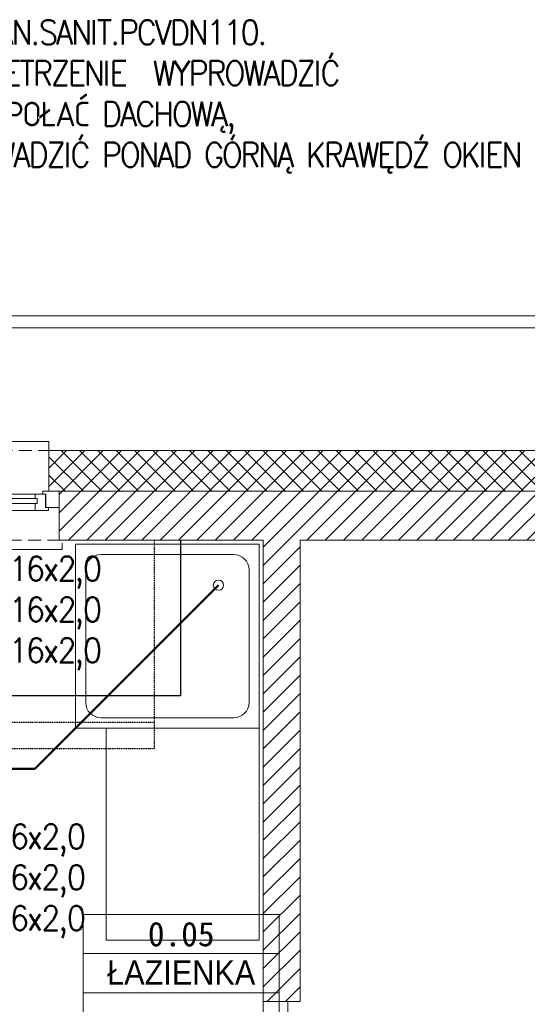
# Model space of a CAD drawing. Header units: millimetres. Extents: x -17122 to 7392, y -6480 to -3200.
# Tile 67 of 70: x 5295 to 5544, y -4297 to -3815. Entities that reach past the tile are written whole.
import ezdxf
from ezdxf import colors
from ezdxf.entities.mleader import LeaderData, LeaderLine
from ezdxf.enums import TextEntityAlignment as Align
from ezdxf.lldxf.tags import DXFTag
from ezdxf.math import Vec2, Vec3

# ---------------------------------------------------------------- set-up
doc = ezdxf.new("R2010")
doc.units = ezdxf.units.MM
for name, pattern in [('DASHDOT', [20, 10, -5, 0, -5]), ('DASHED', [0.75, 0.5, -0.25]), ('HIDDEN2', [4.7624999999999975, 3.174999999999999, -1.587499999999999])]:
    doc.linetypes.add(name, pattern=pattern)
for name, color, linetype, lineweight in [('_k_krawężnik', 252, 'Continuous', 13), ('_k_kreskowanie', 250, 'Continuous', 9), ('_k_ocieplenie', 7, 'Continuous', 35), ('_k_opis', 7, 'Continuous', 13), ('_k_stolarka', 7, 'Continuous', 13), ('_k_tabela', 7, 'Continuous', 13), ('_k_wyposażenia', 251, 'Continuous', 9), ('_k_zarys', 7, 'HIDDEN2', 20), ('_k_śc_dz_nadziemie', 211, 'Continuous', 30), ('_k_ściany', 7, 'Continuous', 0), ('KANZLIZACJA', 34, 'Continuous', 30), ('WODA Z', 5, 'Continuous', 0)]:
    doc.layers.add(name, color=color, linetype=linetype, lineweight=lineweight)
doc.layers.add('_k_niewidoczna', color=72, linetype='Continuous', lineweight=9, plot=False)
for name, color, linetype, true_color in [('IS_Ciepła_woda', 1, 'DASHDOT', 0xff0000), ('IS_Cyrkulacja', 7, 'DASHED', 0x800080), ('IS_Zimna_woda', 5, 'SOLID', 0x0000ff)]:
    doc.layers.add(name, color=color, linetype=linetype, true_color=true_color)
doc.styles.add('GENERATED_STYLE_1', font='MS Gothic.ttf')
doc.styles.add('GENERATED_STYLE_2', font='MS Gothic.ttf')
doc.styles.get("Standard").update_dxf_attribs({"font": 'arial.ttf'})
tags = doc.linetypes.add('SOLID', pattern=[10, 10, 0]).pattern_tags.tags
tags[6:7] = [DXFTag(74, 4), DXFTag(75, 0), DXFTag(340, '0'), DXFTag(46, 0.0), DXFTag(50, 0.0), DXFTag(44, 0.0), DXFTag(45, 0.0)]
tags[4:5] = [DXFTag(74, 4), DXFTag(75, 0), DXFTag(340, '0'), DXFTag(46, 0.0), DXFTag(50, 0.0), DXFTag(44, 0.0), DXFTag(45, 0.0)]

# ---------------------------------------------------------------- blocks, each defined once
blk = doc.blocks.new('D_90')
at = {"layer": '_k_niewidoczna', "lineweight": 0}
blk.add_lwpolyline([(135862.7523981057, 36163.64790065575), (135952.7523981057, 36163.64790065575)], dxfattribs=at)
at = {"layer": '_k_stolarka', "lineweight": 0}
for points in [[(135855.7523981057, 36151.64790065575), (135855.7523981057, 36163.64790065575), (135862.7523981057, 36163.64790065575), (135862.7523981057, 36155.64790065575), (135861.7523981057, 36155.64790065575), (135861.7523981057, 36151.64790065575), (135855.7523981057, 36151.64790065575)], [(135959.7523981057, 36151.64790065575), (135959.7523981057, 36163.64790065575), (135952.7523981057, 36163.64790065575), (135952.7523981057, 36155.64790065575), (135953.7523981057, 36155.64790065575), (135953.7523981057, 36151.64790065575), (135959.7523981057, 36151.64790065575)]]:
    blk.add_lwpolyline(points, dxfattribs=at)
blk.add_lwpolyline([(135861.7523981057, 36151.64790065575), (135865.7523981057, 36151.64790065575), (135865.7523981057, 36061.64790065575), (135861.7523981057, 36061.64790065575)], close=True, dxfattribs=at)
blk.add_lwpolyline([(135865.7523981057, 36061.64790065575, 0.4415167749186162), (135953.7523981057, 36151.64790065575)], format="xyb", dxfattribs=at)
at = {"layer": '_k_ściany', "lineweight": 0}
for points in [[(135855.7523981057, 36151.64790065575), (135855.7523981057, 36163.64790065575)], [(135959.7523981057, 36151.64790065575), (135959.7523981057, 36163.64790065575)]]:
    blk.add_lwpolyline(points, dxfattribs=at)
blk = doc.blocks.new('natrysk90x90')
at = {"layer": '_k_wyposażenia', "lineweight": 0}
for p, q in [((0, 90), (90, 90)), ((0, 0), (0, 90)), ((90, 90), (90, 0)), ((12.5, 85), (77.5, 85)), ((5, 12.5), (5, 77.5)), ((85, 77.5), (85, 12.5)), ((77.5, 5), (12.5, 5)), ((90, 0), (0, 0))]:
    blk.add_line(p, q, dxfattribs=at)
blk.add_circle((20, 20), 2.5, dxfattribs=at)
for centre, start, end in [((12.5, 77.5), 90, 180), ((77.5, 77.5), 0, 90), ((12.5, 12.5), 180, 270), ((77.5, 12.5), 270, 0)]:
    blk.add_arc(centre, 7.5, start, end, dxfattribs=at)
blk = doc.blocks.new('metryczka_80')
at = {"layer": '_k_opis', "ltscale": 0.1}
for points in [[(-80, 0), (0, 0), (0, -64), (-80, -64)], [(-80, -16), (0, -16), (0, -48), (-80, -48)]]:
    blk.add_lwpolyline(points, close=True, dxfattribs=at)
blk.add_lwpolyline([(-80, -32), (0, -32)], dxfattribs=at)
at = {"layer": '_k_opis', "ltscale": 0.1, "flags": 4}
for tag, style, p in [('ATR_NR_POM', 'GENERATED_STYLE_1', (-40, -13)), ('ATR_POM', 'GENERATED_STYLE_2', (-40, -28.71428571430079)), ('ATR_WYS', 'GENERATED_STYLE_1', (-40, -61))]:
    blk.add_attdef(tag, text='', height=10, dxfattribs=dict(at, style=style)).set_placement(p, align=Align.CENTER)
blk = doc.blocks.new('O_120_rzut')
at = {"layer": '_k_stolarka', "lineweight": 0}
for points in [[(-121.5, 1.5), (-121.5, 4.5), (1.5, 4.5), (1.5, 1.5)], [(-120, -15.99999999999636), (-120, -24), (-112, -24), (-112, -22.5), (-113.5, -22.50000000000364), (-113.5, -16), (-120, -16)], [(-114.7499999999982, -16), (-114.7499999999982, -14.50000000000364), (-108.2499999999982, -14.50000000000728), (-108.2499999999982, -18), (-109.25, -18), (-109.25, -20.5), (-108.2499999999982, -20.5), (-108.2499999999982, -22.5), (-113.2499999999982, -22.5), (-113.2499999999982, -16), (-114.7499999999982, -16)], [(-5.25, -16), (-5.25, -14.50000000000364), (-11.75, -14.50000000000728), (-11.75, -18), (-10.74999999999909, -18), (-10.74999999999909, -20.5), (-11.75, -20.5), (-11.75, -22.5), (-6.75, -22.5), (-6.75, -16), (-5.25, -16)], [(-9.094947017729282e-13, -15.99999999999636), (-9.094947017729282e-13, -24), (-8.00000000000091, -24), (-8.00000000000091, -22.5), (-6.500000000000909, -22.50000000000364), (-6.500000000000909, -16), (-9.094947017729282e-13, -16)], [(-115.0000000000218, -43.99999999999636), (-115.0000000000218, -48.34527601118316), (-5.000000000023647, -48.34527601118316), (-5.000000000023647, -42)]]:
    blk.add_lwpolyline(points, dxfattribs=at)
for points in [[(-11.75, -18), (-108.2499999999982, -18.00000000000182), (-108.2499999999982, -14.50000000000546), (-11.75, -14.50000000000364)], [(-108.2499999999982, -22.5), (-11.75, -22.5), (-11.75, -20.5), (-108.2499999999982, -20.5)]]:
    blk.add_lwpolyline(points, close=True, dxfattribs=at)
at = {"layer": '_k_zarys', "lineweight": 0, "ltscale": 2}
for points in [[(-119.9999999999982, 0), (0, 0)], [(-115.0000000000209, -43.99999999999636), (-4.999999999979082, -43.99999999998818)]]:
    blk.add_lwpolyline(points, dxfattribs=at)
at = {"layer": '_k_ściany', "lineweight": 0}
for points in [[(-120, 0), (-120, -23.99999999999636), (-115.00000000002, -24), (-115.0000000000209, -43.99999999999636)], [(0, 0), (0, -23.99999999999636), (-4.999999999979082, -24), (-4.999999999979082, -43.99999999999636)]]:
    blk.add_lwpolyline(points, dxfattribs=at)

msp = doc.modelspace()

# ---------------------------------------------------------------- hatches: boundary and pattern name
at = {"layer": '_k_kreskowanie', "lineweight": 0, "ltscale": 2, "transparency": 33554687}
h = msp.add_hatch(dxfattribs=at)
h.set_pattern_fill('ANSI37', color=256, scale=2)
h.set_pattern_definition([(45, (1100.286567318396, -888.8747041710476), (-4.490128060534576, 4.490128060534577), []), (135, (1100.286567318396, -888.8747041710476), (-4.490128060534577, -4.490128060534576), [])])
h.paths.add_polyline_path([(4672.235256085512, -5080.100455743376), (4672.235256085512, -5060.100455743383), (4100.235256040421, -5060.100455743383), (4100.235256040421, -4925.100455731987), (4080.235256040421, -4925.100455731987), (4080.235256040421, -5080.100455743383)], flags=17)
h.paths.add_polyline_path([(4922.235256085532, -4980.100455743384), (4922.235256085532, -4960.100455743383), (4879.235256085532, -4960.100455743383), (4879.235256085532, -5060.100455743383), (4782.235256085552, -5060.100455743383), (4782.235256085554, -5080.100455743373), (4899.235256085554, -5080.100455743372), (4899.235256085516, -4980.100455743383)], flags=17)
h.paths.add_polyline_path([(5945.235256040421, -4253.100455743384), (5965.235256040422, -4253.100455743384), (5965.235256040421, -4026.100455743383), (5309.235256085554, -4026.100455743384), (5309.235256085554, -4046.100455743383), (5945.235256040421, -4046.100455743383)])
h.paths.add_polyline_path([(5945.235256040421, -4653.100455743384), (5965.235256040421, -4653.100455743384), (5965.23525604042, -4453.100455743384), (5945.235256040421, -4453.100455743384)])
h.paths.add_polyline_path([(5861.735256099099, -5060.100455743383), (5861.735256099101, -5080.100455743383), (5965.235256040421, -5080.100455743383), (5965.23525604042, -4853.100455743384), (5945.235256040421, -4853.100455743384), (5945.235256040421, -5060.100455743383)])
h.paths.add_polyline_path([(5601.735256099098, -5060.100455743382), (5601.7352560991, -5080.100455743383), (5751.735256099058, -5080.100455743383), (5751.735256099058, -5060.100455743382)])
h.paths.add_polyline_path([(5231.735256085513, -5080.100455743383), (5231.735256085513, -5060.100455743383), (5135.235256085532, -5060.100455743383), (5135.235256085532, -4980.100455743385), (5135.235256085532, -4960.100455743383), (5092.235256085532, -4960.100455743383), (5092.235256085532, -4980.100455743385), (5115.235256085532, -4980.100455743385), (5115.235256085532, -5080.100455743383)])
h.paths.add_polyline_path([(5341.735256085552, -5060.100455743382), (5341.735256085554, -5080.100455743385), (5491.735256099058, -5080.100455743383), (5491.735256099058, -5060.100455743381)])
h.paths.add_polyline_path([(4100.235256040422, -4692.100455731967), (4080.235256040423, -4692.100455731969), (4080.235256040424, -4775.100455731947), (4100.235256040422, -4775.100455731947)])
h.paths.add_polyline_path([(4100.235256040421, -4459.502751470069), (4080.235256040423, -4459.502751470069), (4080.235256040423, -4542.100455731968), (4100.235256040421, -4542.100455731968)])
h.paths.add_polyline_path([(4100.23525604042, -4226.905047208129), (4080.23525604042, -4226.905047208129), (4080.235256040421, -4309.502751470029), (4100.23525604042, -4309.502751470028)])
h.paths.add_polyline_path([(4368.791529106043, -4046.100455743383), (4368.791529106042, -4026.100455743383), (4080.235256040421, -4026.100455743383), (4080.235256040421, -4122.905047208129), (4100.235256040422, -4122.905047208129), (4100.235256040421, -4046.100455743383)])
h.paths.add_polyline_path([(4779.255787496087, -4026.100455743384), (4779.255787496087, -4046.100455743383), (5199.235256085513, -4046.100455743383), (5199.235256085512, -4026.100455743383)])
h.paths.add_polyline_path([(4669.255787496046, -4046.100455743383), (4669.255787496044, -4026.100455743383), (4478.791529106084, -4026.100455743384), (4478.791529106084, -4046.100455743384)])
h = msp.add_hatch(dxfattribs=at)
h.set_pattern_fill('ANSI31', color=256, scale=2)
h.set_pattern_definition([(45, (1100.286567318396, -888.8747041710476), (-4.490128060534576, 4.490128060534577), [])])
h.paths.add_polyline_path([(4922.235256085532, -4960.100455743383), (4922.235256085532, -4936.100455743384), (4855.235256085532, -4936.100455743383), (4855.235256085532, -5036.100455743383), (4787.235256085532, -5036.100455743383), (4787.235256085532, -5060.100455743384), (4879.235256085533, -5060.100455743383), (4879.235256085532, -4960.100455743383)])
h.paths.add_polyline_path([(5921.235256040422, -4253.100455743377), (5945.235256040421, -4253.100455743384), (5945.235256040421, -4046.100455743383), (5314.235256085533, -4046.100455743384), (5314.235256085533, -4070.100455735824), (5414.235256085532, -4070.100455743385), (5414.235256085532, -4296.100455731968), (5432.235256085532, -4296.100455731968), (5432.235256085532, -4070.100455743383), (5921.235256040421, -4070.100455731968)])
h.paths.add_polyline_path([(5921.235256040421, -4653.100455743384), (5945.235256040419, -4653.100455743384), (5945.235256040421, -4453.100455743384), (5921.235256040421, -4453.100455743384)])
h.paths.add_polyline_path([(5866.735256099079, -5036.100455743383), (5866.73525609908, -5060.100455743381), (5945.235256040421, -5060.10045574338), (5945.235256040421, -4853.100455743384), (5921.235256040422, -4853.100455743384), (5921.235256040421, -5036.100455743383)])
h.paths.add_polyline_path([(5606.735256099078, -5036.100455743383), (5606.735256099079, -5060.100455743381), (5746.735256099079, -5060.10045574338), (5746.735256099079, -5036.100455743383)])
h.paths.add_polyline_path([(5346.735256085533, -5036.100455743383), (5346.735256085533, -5060.100455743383), (5486.735256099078, -5060.100455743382), (5486.735256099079, -5036.100455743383), (5432.235256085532, -5036.100455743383), (5432.235256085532, -4692.100455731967), (5414.235256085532, -4692.100455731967), (5414.235256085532, -5036.100455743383)])
h.paths.add_polyline_path([(5226.735256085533, -5060.100455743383), (5226.735256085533, -5036.100455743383), (5159.235256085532, -5036.100455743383), (5159.235256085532, -4960.100455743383), (5159.235256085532, -4936.100455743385), (5092.235256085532, -4936.100455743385), (5092.235256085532, -4960.100455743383), (5135.235256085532, -4960.100455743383), (5135.235256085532, -5060.100455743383)])
h.paths.add_polyline_path([(4100.235256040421, -4770.100455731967), (4124.235256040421, -4770.100455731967), (4124.235256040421, -4692.100455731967), (4100.235256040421, -4692.100455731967)])
h.paths.add_polyline_path([(4124.235256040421, -4930.100455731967), (4100.235256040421, -4930.100455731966), (4100.235256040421, -5060.100455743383), (4667.235256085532, -5060.100455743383), (4667.235256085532, -5036.100455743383), (4124.235256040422, -5036.100455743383)])
h.paths.add_polyline_path([(4124.235256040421, -4226.905047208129), (4100.235256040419, -4226.905047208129), (4100.23525604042, -4304.502751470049), (4124.235256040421, -4304.502751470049)])
h.paths.add_polyline_path([(4363.791529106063, -4070.100455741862), (4363.791529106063, -4046.100455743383), (4100.235256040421, -4046.100455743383), (4100.235256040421, -4122.905047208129), (4124.235256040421, -4122.905047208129), (4124.235256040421, -4070.100455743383)])
h.paths.add_polyline_path([(4664.255787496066, -4070.100455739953), (4664.255787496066, -4046.100455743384), (4483.791529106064, -4046.100455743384), (4483.791529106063, -4070.1004557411)])
h.paths.add_polyline_path([(4784.255787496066, -4046.100455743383), (4784.255787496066, -4070.100455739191), (5194.235256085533, -4070.100455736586), (5194.235256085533, -4046.100455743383)])
h.paths.add_polyline_path([(4192.23172776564, -4542.100455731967), (4192.23172776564, -4524.100455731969), (4124.235256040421, -4524.100455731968), (4124.235256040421, -4464.50275147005), (4100.23525604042, -4464.502751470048), (4100.235256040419, -4542.100455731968)])
h.paths.add_polyline_path([(4296.23172776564, -4524.100455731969), (4296.23172776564, -4542.100455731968), (4380.647470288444, -4542.100455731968), (4380.647470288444, -4524.100455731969)])
h.paths.add_polyline_path([(4598.255787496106, -4542.100455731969), (4598.255787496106, -4524.100455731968), (4484.647470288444, -4524.100455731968), (4484.647470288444, -4542.100455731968)])
h.paths.add_polyline_path([(4832.255787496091, -4542.100455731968), (4832.255787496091, -4524.100455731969), (4702.255787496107, -4524.100455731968), (4702.255787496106, -4542.100455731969)])
h.paths.add_polyline_path([(5197.235256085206, -4524.100455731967), (5197.235256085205, -4542.100455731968), (5432.235256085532, -4542.100455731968), (5432.235256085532, -4400.100455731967), (5414.235256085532, -4400.100455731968), (5414.235256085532, -4524.100455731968)])
h.paths.add_polyline_path([(5105.235256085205, -4542.100455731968), (5105.235256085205, -4524.100455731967), (4936.255787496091, -4524.100455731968), (4936.255787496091, -4542.100455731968)])

# ---------------------------------------------------------------- linework, layer by layer
at = {"layer": '_k_krawężnik', "lineweight": 0}
for points in [[(6031.235256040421, -4180.100455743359), (6031.235256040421, -3960.100455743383), (4014.235256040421, -3960.100455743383), (4014.235256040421, -4085.100455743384)], [(6025.235256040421, -4180.100455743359), (6025.235256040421, -3966.100455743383), (4020.235256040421, -3966.100455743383), (4020.235256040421, -4085.100455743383)]]:
    msp.add_lwpolyline(points, dxfattribs=at)
at = {"layer": '_k_ocieplenie', "lineweight": 0}
msp.add_lwpolyline([(5965.235256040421, -4253.100455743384), (5965.235256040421, -4026.100455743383), (5309.235256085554, -4026.100455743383)], dxfattribs=at)
at = {"layer": '_k_wyposażenia', "lineweight": 0}
msp.add_lwpolyline([(5412.235256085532, -4266.100455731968), (5337.235256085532, -4266.100455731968), (5337.235256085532, -4162.100455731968), (5412.235256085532, -4162.100455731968)], close=True, dxfattribs=at)
at = {"layer": '_k_ściany', "lineweight": 0}
for points in [[(5945.235256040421, -4253.100455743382), (5945.235256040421, -4046.100455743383), (5309.235256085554, -4046.100455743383)], [(5414.235256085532, -4070.100455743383), (5314.235256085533, -4070.100455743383)], [(5414.235256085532, -4070.100455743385), (5414.235256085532, -4296.100455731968)], [(5432.235256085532, -4296.100455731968), (5432.235256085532, -4070.100455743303)], [(5921.235256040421, -4253.100455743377), (5921.235256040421, -4070.100455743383), (5432.235256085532, -4070.100455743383)], [(5414.235256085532, -4296.100455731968), (5432.235256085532, -4296.100455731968)]]:
    msp.add_lwpolyline(points, dxfattribs=at)
at = {"layer": 'IS_Ciepła_woda', "linetype": 'DASHED', "lineweight": 30, "ltscale": 0.1}
for points in [[(5360.735256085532, -4070.100455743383), (5360.735256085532, -4159.341480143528)], [(5360.735256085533, -4159.341480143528), (5046.255787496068, -4159.341480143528)]]:
    msp.add_lwpolyline(points, dxfattribs=at)
at = {"layer": 'IS_Cyrkulacja', "linetype": 'DASHED', "lineweight": 30, "ltscale": 0.1}
for points in [[(5360.735256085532, -4159.341480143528), (5360.735256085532, -4172.341480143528)], [(5360.735256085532, -4172.341480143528), (5189.811595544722, -4172.341480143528)]]:
    msp.add_lwpolyline(points, dxfattribs=at)
at = {"layer": 'IS_Zimna_woda', "lineweight": 30}
for points in [[(5373.735256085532, -4070.100455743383), (5373.735256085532, -4146.341480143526)], [(5373.735256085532, -4146.341480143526), (5046.255787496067, -4146.341480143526)]]:
    msp.add_lwpolyline(points, dxfattribs=at)
at = {"layer": 'KANZLIZACJA', "lineweight": 50}
for points in [[(5392.235256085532, -4092.100455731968), (5302.294048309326, -4182.041664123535)], [(5302.294048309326, -4182.041664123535), (5156.565166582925, -4182.041664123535)]]:
    msp.add_lwpolyline(points, dxfattribs=at)

# ---------------------------------------------------------------- block references
at = {"layer": '_k_niewidoczna', "lineweight": 0, "xscale": -1, "rotation": 90}
msp.add_blockref('natrysk90x90', (5412.235256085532, -4072.100455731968), dxfattribs=at)
at = {"layer": '_k_tabela', "lineweight": 0, "ltscale": 0.1}
ref = msp.add_blockref('metryczka_80', (5422.016093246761, -4253.437286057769), dxfattribs=dict(at, xscale=1.2, yscale=1.2, zscale=1.2))
ref.add_attrib('ATR_NR_POM', '0.05', dxfattribs={"layer": '_k_opis', "ltscale": 0.1, "height": 12, "style": 'GENERATED_STYLE_1'}).set_placement((5374.016093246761, -4269.037286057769), align=Align.CENTER)
ref.add_attrib('ATR_POM', 'ŁAZIENKA', dxfattribs={"layer": '_k_opis', "ltscale": 0.1, "height": 12, "style": 'GENERATED_STYLE_2'}).set_placement((5374.016093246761, -4287.894428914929), align=Align.CENTER)
ref.add_attrib('ATR_WYS', 'H=260cm', dxfattribs={"layer": '_k_opis', "ltscale": 0.1, "height": 12, "style": 'GENERATED_STYLE_1'}).set_placement((5374.016093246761, -4326.637286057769), align=Align.CENTER)
at = {"layer": '_k_śc_dz_nadziemie', "lineweight": 0, "xscale": -1, "rotation": 180}
msp.add_blockref('O_120_rzut', (5314.235256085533, -4070.100455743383), dxfattribs=at)
at = {"layer": '_k_ściany', "lineweight": 0, "ltscale": 2, "xscale": -1, "rotation": 90}
msp.add_blockref('D_90', (41577.88315674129, 131559.6519423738), dxfattribs=at)

# ---------------------------------------------------------------- leaders
at = {"layer": 'KANZLIZACJA', "color": 0, "lineweight": 30}
ml = msp.add_multileader_mtext('Standard', dxfattribs=at)
ml.set_content('{\\Fsimplex|c0;\\H1.2x;\\W0.9;\\T0.9;PION KAN.SANIT.PCVDN110.\\PODPOWIETRZENIE  WYPROWADZIĆ \\PPONAD POŁAĆ DACHOWĄ,\\PWYPROWADZIĆ PONAD GÓRNĄ KRAWĘDŹ OKIEN}')
ml.set_leader_properties()
ml.build(insert=Vec2(0, 0))
ml.multileader.update_dxf_attribs({"text_left_attachment_type": 2, "text_right_attachment_type": 2, "arrow_head_size": 0})
ctx = ml.context
ctx.base_point, ctx.char_height, ctx.arrow_head_size, ctx.plane_origin, ctx.plane_x_axis, ctx.plane_y_axis = Vec3(5235.738959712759, -3868.965050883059), 10, 0, Vec3(3740.650748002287, -3688.890506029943), Vec3(1, 2.449212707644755e-16), Vec3(-2.449212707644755e-16, 1)
ctx.left_attachment, ctx.right_attachment, ctx.attachment_type = 2, 2, 2
notes = []
notes.append((ctx, [(0, (1, 1, 0), (5178.685950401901, -3868.965050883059), (1, 2.449212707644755e-16), 57.05300931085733, [(0, [(5034.255787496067, -4070.100455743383)], 0, [])])]))
ctx.mtext.insert, ctx.mtext.text_direction, ctx.mtext.rotation, ctx.mtext.width, ctx.mtext.defined_height, ctx.mtext.flow_direction = Vec3(5237.738959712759, -3815.298384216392), Vec3(1, 2.449212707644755e-16), 2.449212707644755e-16, 291.5645569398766, 31.48896278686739, 5
at = {"layer": 'WODA Z', "color": 0, "lineweight": 30}
ml = msp.add_multileader_mtext('Standard', dxfattribs=at)
ml.set_content('{\\Fsimplex|c0;\\W0.9;\\T0.9;\\C5;P\\Fsimplex|c238;EXdn16x2,0\\Fsimplex|c0;\\P\\pxsm1;\\C1;P\\Fsimplex|c238;EXdn16x2,0\\Fsimplex|c0; \\C256;\\P\\C214;P\\Fsimplex|c238;EXdn16x2,0}')
ml.set_leader_properties()
ml.build(insert=Vec2(0, 0))
ml.multileader.update_dxf_attribs({"text_left_attachment_type": 2, "text_right_attachment_type": 2, "arrow_head_size": 0})
ctx = ml.context
ctx.base_point, ctx.char_height, ctx.arrow_head_size, ctx.plane_origin, ctx.plane_x_axis, ctx.plane_y_axis = Vec3(5246.879867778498, -4106.026684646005), 12, 0, Vec3(5167.363915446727, -4197.816742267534), Vec3(1, -6.123072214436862e-16), Vec3(6.123072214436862e-16, 1)
ctx.left_attachment, ctx.right_attachment, ctx.attachment_type = 2, 2, 2
notes.append((ctx, [(0, (1, 1, 0), (5205.549703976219, -4107.166684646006), (1, -6.123072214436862e-16), 41.33016380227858, [(0, [(5205.549703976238, -4172.341480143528)], 0, [])])]))
ctx.mtext.insert, ctx.mtext.text_direction, ctx.mtext.rotation, ctx.mtext.defined_height, ctx.mtext.flow_direction = Vec3(5248.879867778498, -4078.026684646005), Vec3(1, -6.123072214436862e-16), 6.283185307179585, 31.48896278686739, 5
ml = msp.add_multileader_mtext('Standard', dxfattribs=at)
ml.set_content('{\\Fsimplex|c0;\\W0.9;\\T0.9;\\C5;PEXdn\\Fsimplex|c238;16\\Fsimplex|c0;x\\Fsimplex|c238;2\\Fsimplex|c0;,0\\P\\pxsm1;\\C1;PEXdn\\Fsimplex|c238;16\\Fsimplex|c0;x\\Fsimplex|c238;2\\Fsimplex|c0;,\\Fsimplex|c238;0\\P\\Fsimplex|c0;\\C214;P\\Fsimplex|c238;EXdn16x2,0\\P\\Fsimplex|c0;\\C1; }')
ml.set_leader_properties()
ml.build(insert=Vec2(0, 0))
ml.multileader.update_dxf_attribs({"text_left_attachment_type": 2, "text_right_attachment_type": 2, "arrow_head_size": 0})
ctx = ml.context
ctx.base_point, ctx.char_height, ctx.arrow_head_size, ctx.plane_origin, ctx.plane_x_axis, ctx.plane_y_axis = Vec3(5239.001171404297, -4247.253597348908), 12, 0, Vec3(5125.62580701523, -4359.224974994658), Vec3(1, -6.123072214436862e-16), Vec3(6.123072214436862e-16, 1)
ctx.left_attachment, ctx.right_attachment, ctx.attachment_type = 2, 2, 2
notes.append((ctx, [(0, (1, 1, 0), (5197.671007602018, -4247.253597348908), (1, -6.123072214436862e-16), 41.33016380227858, [(0, [(5163.811595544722, -4247.253597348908)], 0, [])])]))
ctx.mtext.insert, ctx.mtext.text_direction, ctx.mtext.rotation, ctx.mtext.defined_height, ctx.mtext.flow_direction = Vec3(5241.001171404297, -4209.253597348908), Vec3(1, -6.123072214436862e-16), 6.283185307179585, 31.48896278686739, 5
for ctx, leaders in notes:
    for number, flags, end, landing, length, lines in leaders:
        leader = LeaderData()
        leader.index, (leader.has_last_leader_line, leader.has_dogleg_vector, leader.attachment_direction) = number, flags
        leader.last_leader_point, leader.dogleg_vector, leader.dogleg_length = Vec3(end), Vec3(landing), length
        for number, points, colour, breaks in lines:
            line = LeaderLine()
            line.index, line.vertices, line.color, line.breaks = number, Vec3.list(points), colors.encode_raw_color(colour), breaks
            leader.lines.append(line)
        ctx.leaders.append(leader)

doc.saveas('drawing.dxf')
